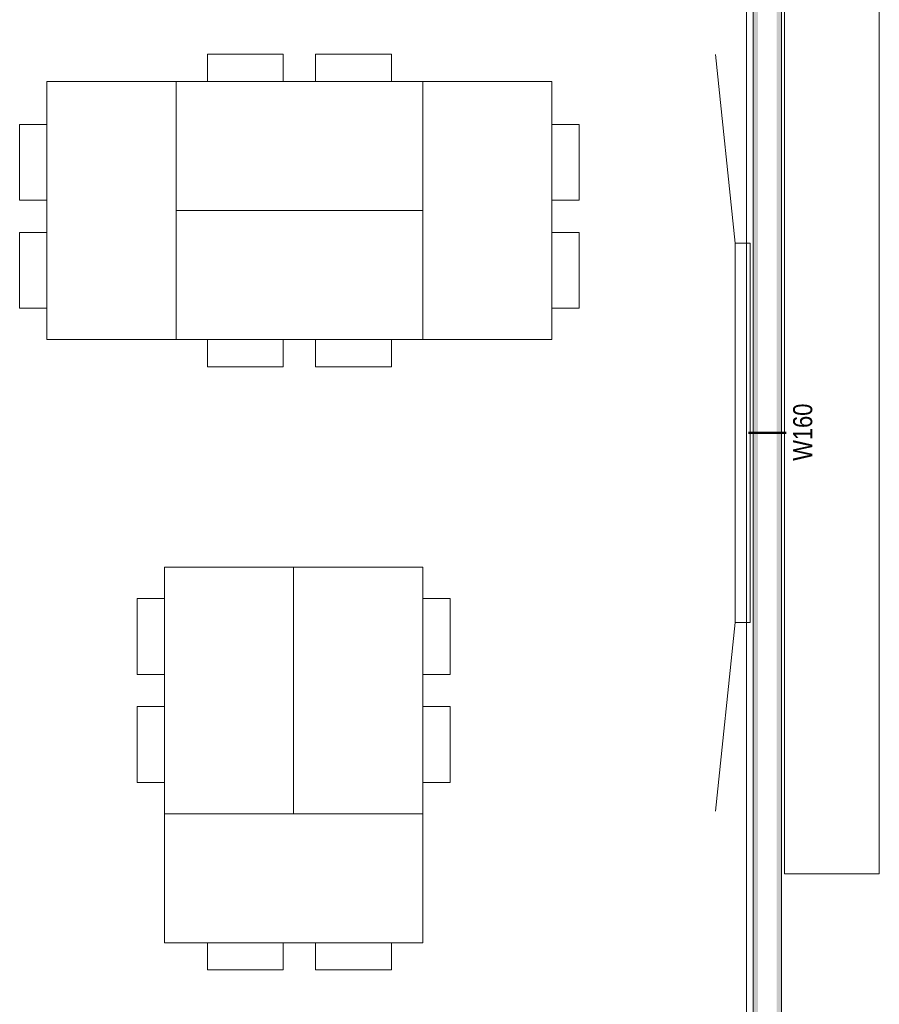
# Model space of a CAD drawing. Extents: x -620 to 300, y 62 to 1112.
# Tile 207 of 226: x -202 to -112, y 632 to 736. Entities that reach past the tile are written whole.
import ezdxf
from ezdxf.lldxf.tags import DXFTag

# ---------------------------------------------------------------- set-up
doc = ezdxf.new("R2010")
doc.units = 0
doc.layers.get('0').update_dxf_attribs({"lineweight": 13})
for name, color, linetype, lineweight, true_color in [('00 -Bauelemente -Gipskarton', 7, 'Continuous', 9, 0xff7fe6), ('30 -34 Innenwände- 2 nichttragend', 7, 'Continuous', 18, 0xff7fe6), ('60- 61 allgemeine Ausstattung- 1 Möbel', 9, 'Continuous', 9, 0x808080)]:
    doc.layers.add(name, color=color, linetype=linetype, lineweight=lineweight, true_color=true_color)
doc.layers.add('70 -71 Achsen- 1 Gebäudeachsen', color=7, linetype='STRICHPUNKT2-A06CPVSFL0', lineweight=18)
doc.layers.add('70 -75 Raumstempel- 3 Wandstempel', color=7, linetype='Continuous', lineweight=50)
doc.styles.get("Standard").update_dxf_attribs({"font": 'ARIALN.TTF'})
tags = doc.linetypes.add('STRICHPUNKT2-A06CPVSFL0', pattern=[12.7, 6.35, -3.175, 0, -3.175]).pattern_tags.tags
tags[10:11] = [DXFTag(74, 4), DXFTag(75, 0), DXFTag(340, '0'), DXFTag(46, 0.0), DXFTag(50, 0.0), DXFTag(44, 0.0), DXFTag(45, 0.0)]
tags[8:9] = [DXFTag(74, 4), DXFTag(75, 0), DXFTag(340, '0'), DXFTag(46, 0.0), DXFTag(50, 0.0), DXFTag(44, 0.0), DXFTag(45, 0.0)]
tags[6:7] = [DXFTag(74, 4), DXFTag(75, 0), DXFTag(340, '0'), DXFTag(46, 0.0), DXFTag(50, 0.0), DXFTag(44, 0.0), DXFTag(45, 0.0)]
tags[4:5] = [DXFTag(74, 4), DXFTag(75, 0), DXFTag(340, '0'), DXFTag(46, 0.0), DXFTag(50, 0.0), DXFTag(44, 0.0), DXFTag(45, 0.0)]

# ---------------------------------------------------------------- blocks, each defined once
blk = doc.blocks.new('Referenz-A06CPVSGL0')
at = {"layer": '00 -Bauelemente -Gipskarton', "color": 0, "linetype": 'Continuous', "lineweight": 0, "ltscale": 0.13}
for points in [[(-124.88, 770.45), (-124.88, 616.95), (-124.63, 770.45), (-124.63, 616.7)], [(-124.63, 770.45), (-124.63, 616.7), (-124.38, 770.45), (-124.38, 616.45)], [(-122.13, 770.45), (-122.38, 770.45), (-122.13, 613.45), (-122.38, 613.45)], [(-121.88, 770.45), (-122.13, 770.45), (-121.88, 613.45), (-122.13, 613.45)]]:
    blk.add_solid(points, dxfattribs=at)
at = {"layer": '30 -34 Innenwände- 2 nichttragend', "color": 0, "linetype": 'Continuous', "ltscale": 0.18}
for p, q in [((-124.88, 770.45), (-124.88, 616.95)), ((-121.88, 770.45), (-121.88, 613.45))]:
    blk.add_line(p, q, dxfattribs=at)
at = {"layer": '60- 61 allgemeine Ausstattung- 1 Möbel', "color": 0, "linetype": 'Continuous', "ltscale": 0.13}
for p, q in [((-121.58, 645.45), (-121.58, 770.45)), ((-111.58, 770.45), (-111.58, 645.45)), ((-182.4, 728.99), (-182.4, 731.87)), ((-182.4, 731.87), (-174.4, 731.87)), ((-174.4, 731.87), (-174.4, 728.99)), ((-171.01, 728.99), (-171.01, 731.87)), ((-171.01, 731.87), (-163.01, 731.87)), ((-163.01, 731.87), (-163.01, 728.99)), ((-126.78, 711.95), (-128.83, 731.85)), ((-199.31, 701.79), (-199.31, 728.99)), ((-199.31, 728.99), (-185.71, 728.99)), ((-185.71, 728.99), (-185.71, 701.79)), ((-185.71, 715.39), (-185.71, 728.99)), ((-185.71, 728.99), (-159.71, 728.99)), ((-174.4, 728.99), (-182.4, 728.99)), ((-163.01, 728.99), (-171.01, 728.99)), ((-159.71, 701.79), (-159.71, 728.99)), ((-159.71, 728.99), (-146.11, 728.99)), ((-159.71, 728.99), (-159.71, 715.39)), ((-146.11, 728.99), (-146.11, 701.79)), ((-202.19, 724.48), (-199.31, 724.48)), ((-202.19, 716.48), (-202.19, 724.48)), ((-199.31, 724.48), (-199.31, 716.48)), ((-146.11, 716.48), (-146.11, 724.48)), ((-146.11, 724.48), (-143.22, 724.48)), ((-143.22, 724.48), (-143.22, 716.48)), ((-199.31, 716.48), (-202.19, 716.48)), ((-143.22, 716.48), (-146.11, 716.48)), ((-159.71, 715.39), (-185.71, 715.39)), ((-185.71, 701.79), (-185.71, 715.39)), ((-185.71, 715.39), (-159.71, 715.39)), ((-159.71, 715.39), (-159.71, 701.79)), ((-202.19, 713.09), (-199.31, 713.09)), ((-202.19, 705.09), (-202.19, 713.09)), ((-199.31, 713.09), (-199.31, 705.09)), ((-146.11, 705.09), (-146.11, 713.09)), ((-146.11, 713.09), (-143.22, 713.09)), ((-143.22, 713.09), (-143.22, 705.09)), ((-126.78, 711.95), (-125.18, 711.95)), ((-126.78, 671.95), (-126.78, 711.95)), ((-125.18, 711.95), (-125.18, 671.95)), ((-199.31, 705.09), (-202.19, 705.09)), ((-143.22, 705.09), (-146.11, 705.09)), ((-185.71, 701.79), (-199.31, 701.79)), ((-159.71, 701.79), (-185.71, 701.79)), ((-182.4, 698.91), (-182.4, 701.79)), ((-182.4, 701.79), (-174.4, 701.79)), ((-174.4, 701.79), (-174.4, 698.91)), ((-171.01, 698.91), (-171.01, 701.79)), ((-171.01, 701.79), (-163.01, 701.79)), ((-163.01, 701.79), (-163.01, 698.91)), ((-146.11, 701.79), (-159.71, 701.79)), ((-174.4, 698.91), (-182.4, 698.91)), ((-163.01, 698.91), (-171.01, 698.91)), ((-186.91, 651.79), (-186.91, 677.79)), ((-186.91, 677.79), (-173.31, 677.79)), ((-173.31, 677.79), (-173.31, 651.79)), ((-173.31, 651.79), (-173.31, 677.79)), ((-173.31, 677.79), (-159.71, 677.79)), ((-159.71, 677.79), (-159.71, 651.79)), ((-189.79, 674.48), (-186.91, 674.48)), ((-189.79, 666.48), (-189.79, 674.48)), ((-186.91, 674.48), (-186.91, 666.48)), ((-159.71, 666.48), (-159.71, 674.48)), ((-159.71, 674.48), (-156.82, 674.48)), ((-156.82, 674.48), (-156.82, 666.48)), ((-126.78, 671.95), (-128.83, 652.06)), ((-125.18, 671.95), (-126.78, 671.95)), ((-186.91, 666.48), (-189.79, 666.48)), ((-156.82, 666.48), (-159.71, 666.48)), ((-189.79, 663.09), (-186.91, 663.09)), ((-189.79, 655.09), (-189.79, 663.09)), ((-186.91, 663.09), (-186.91, 655.09)), ((-159.71, 655.09), (-159.71, 663.09)), ((-159.71, 663.09), (-156.82, 663.09)), ((-156.82, 663.09), (-156.82, 655.09)), ((-186.91, 655.09), (-189.79, 655.09)), ((-156.82, 655.09), (-159.71, 655.09)), ((-173.31, 651.79), (-186.91, 651.79)), ((-186.91, 651.79), (-159.71, 651.79)), ((-186.91, 638.19), (-186.91, 651.79)), ((-159.71, 651.79), (-173.31, 651.79)), ((-159.71, 651.79), (-159.71, 638.19)), ((-111.58, 645.45), (-121.58, 645.45)), ((-159.71, 638.19), (-186.91, 638.19)), ((-182.4, 635.31), (-182.4, 638.19)), ((-182.4, 638.19), (-174.4, 638.19)), ((-174.4, 638.19), (-174.4, 635.31)), ((-171.01, 635.31), (-171.01, 638.19)), ((-171.01, 638.19), (-163.01, 638.19)), ((-163.01, 638.19), (-163.01, 635.31)), ((-174.4, 635.31), (-182.4, 635.31)), ((-163.01, 635.31), (-171.01, 635.31))]:
    blk.add_line(p, q, dxfattribs=at)
at = {"layer": '70 -71 Achsen- 1 Gebäudeachsen', "color": 0, "linetype": 'STRICHPUNKT2-A06CPVSFL0', "ltscale": 0.18}
blk.add_line((-125.58, 1084.39), (-125.58, 84.95), dxfattribs=at)
at = {"layer": '70 -75 Raumstempel- 3 Wandstempel', "color": 0, "linetype": 'Continuous', "ltscale": 0.5}
blk.add_line((-121.38, 691.95), (-125.38, 691.95), dxfattribs=at)
at = {"layer": '70 -75 Raumstempel- 3 Wandstempel', "color": 0, "linetype": 'Continuous', "ltscale": 0.5, "insert": (-120.66, 689.01), "char_height": 2.0138, "attachment_point": 1, "rotation": 90}
blk.add_mtext('{\\fArial Narrow;W160}', dxfattribs=at)

msp = doc.modelspace()

# ---------------------------------------------------------------- block references
at = {"color": 8, "lineweight": 13, "ltscale": 0.13, "true_color": 0x808080}
msp.add_blockref('Referenz-A06CPVSGL0', (0, 0), dxfattribs=at)

doc.saveas('drawing.dxf')
